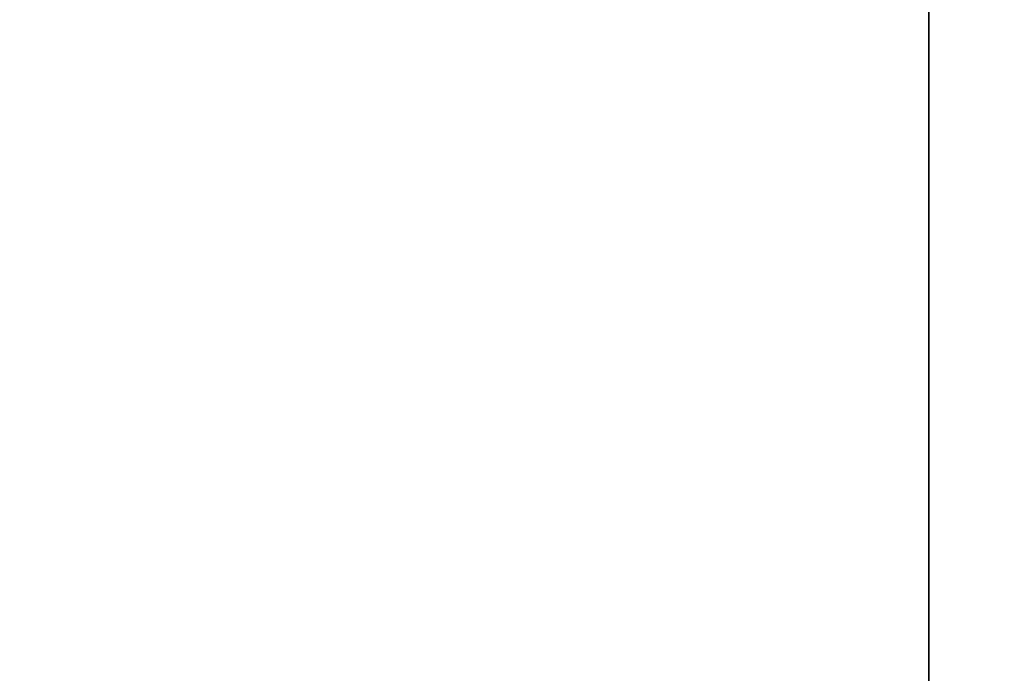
# Model space of a CAD drawing. Extents: x 0 to 80, y 0 to 80.
# Tile 168 of 256: x 8.341303 to 8.342034, y 35.42131 to 35.421796. Entities that reach past the tile are written whole.
import ezdxf

# ---------------------------------------------------------------- set-up
doc = ezdxf.new("R2010")
doc.units = 0
doc.header["$LTSCALE"] = 25.4
doc.layers.get('0').update_dxf_attribs({"color": 13, "linetype": 'CONTINUOUS'})

# ---------------------------------------------------------------- blocks, each defined once
blk = doc.blocks.new('ORBIT-I-KINKIET-20-7806-78')
at = {"color": 7}
blk.add_line((24.73859215, 35.64608002, 304.17984009), (24.73859215, 35.76836014, 304.17984009), dxfattribs=at)
mesh = blk.add_polyface(dxfattribs=at)
corners = [(25.04468727, 35.76836014, 343.57034302), (24.31997681, 35.64608002, 343.13531494), (25.04468727, 35.64608002, 343.57034302)]
mesh.append_faces([[corners[k] for k in face] for face in [(0, 1, 2)]], dxfattribs={"color": 7})
mesh = blk.add_polyface(dxfattribs=at)
corners = [(25.04468727, 35.76836014, 343.57034302), (24.31997681, 35.76836014, 343.13531494), (24.31997681, 35.64608002, 343.13531494)]
mesh.append_faces([[corners[k] for k in face] for face in [(0, 1, 2)]], dxfattribs={"color": 7})
mesh = blk.add_polyface(dxfattribs=at)
corners = [(24.69379997, 35.76836014, 304.97888184), (24.73859215, 35.64608002, 304.17984009), (24.69379997, 35.64608002, 304.97888184)]
mesh.append_faces([[corners[k] for k in face] for face in [(0, 1, 2)]], dxfattribs={"color": 7})
mesh = blk.add_polyface(dxfattribs=at)
corners = [(24.73859215, 35.76836014, 304.17984009), (24.73859215, 35.64608002, 304.17984009), (24.69379997, 35.76836014, 304.97888184)]
mesh.append_faces([[corners[k] for k in face] for face in [(0, 1, 2)]], dxfattribs={"color": 7})

msp = doc.modelspace()

# ---------------------------------------------------------------- block references
at = {"color": 0}
msp.add_blockref('ORBIT-I-KINKIET-20-7806-78', (-16.39661407, -0.34607825, -57.5), dxfattribs=at)

doc.saveas('drawing.dxf')
